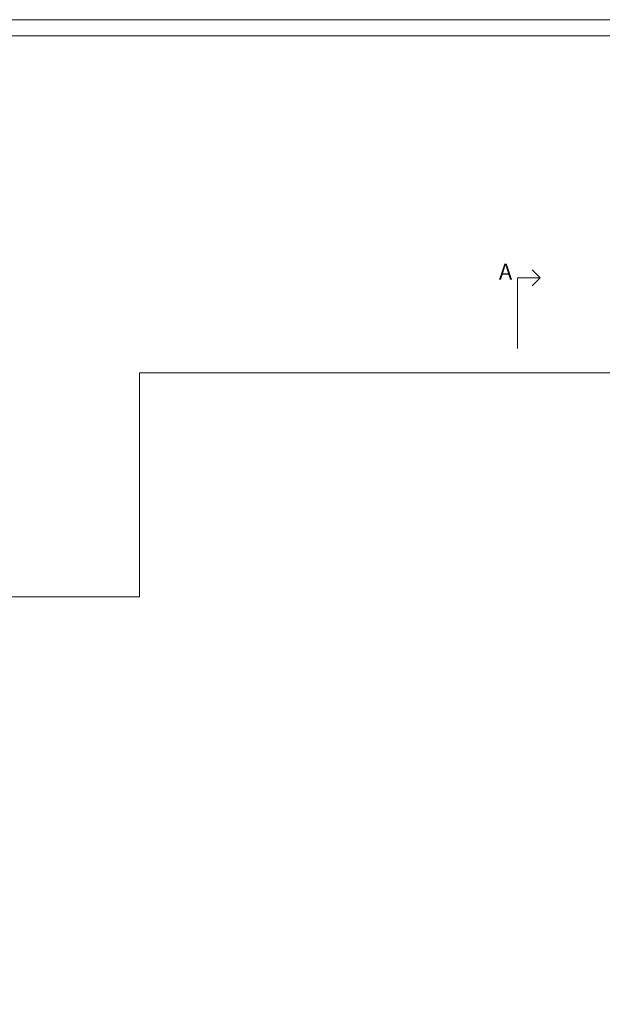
# Model space of a CAD drawing. Header units: millimetres. Extents: x -5207 to 173417, y -28809 to -6400.
# Tile 23 of 256: x -1081 to 732, y -25934 to -22869. Entities that reach past the tile are written whole.
import ezdxf

# ---------------------------------------------------------------- set-up
doc = ezdxf.new("R2010")
doc.units = ezdxf.units.MM
doc.layers.add('m_tabela', color=7, linetype='Continuous', lineweight=15)
doc.layers.add('mr_wym_białe', color=255, linetype='Continuous', lineweight=9)
doc.styles.get("Standard").update_dxf_attribs({"font": 'txt.shx'})

msp = doc.modelspace()

# ---------------------------------------------------------------- linework, layer by layer
at = {"layer": 'm_tabela', "color": 7}
for p, q in [((3202.9426, -22869.3601), (-5207.0574, -22869.3601)), ((3152.9426, -22919.3601), (-5157.0574, -22919.3601))]:
    msp.add_line(p, q, dxfattribs=at)
at = {"layer": 'mr_wym_białe', "color": 7}
for points in [[(538.4422, -23672.758), (513.6934, -23648.0092)], [(468.4422, -23892.7493), (468.4422, -23672.758), (538.4422, -23672.758)], [(538.4422, -23672.758), (513.6934, -23697.5067)]]:
    msp.add_lwpolyline(points, dxfattribs=at)
at = {"layer": 'mr_wym_białe', "color": 7, "ltscale": 2}
msp.add_lwpolyline([(-2650.8122, -27135.4052), (-1518.8122, -27135.4052), (-1518.8122, -27445.4052), (-1025.8122, -27445.4052), (-1025.8122, -27135.4052), (655.1878, -27135.4052), (655.1878, -27577.4052), (1821.1878, -27577.4052), (1821.1878, -26397.4052), (1935.1878, -26397.4052), (1935.1878, -25830.4052), (1823.1878, -25830.4052), (1823.1878, -24643.4052), (809.1878, -24643.4052), (809.1878, -23968.4052), (-708.8122, -23968.4052), (-708.8122, -24665.4052), (-1813.8122, -24665.4052), (-1813.8122, -23973.4052), (-3333.8122, -23973.4052), (-3333.8122, -24646.4052), (-4351.8122, -24646.4052), (-4351.8122, -25285.4052)], dxfattribs=at)

# ---------------------------------------------------------------- texts
at = {"layer": 'mr_wym_białe', "color": 7, "insert": (410.3874, -23628.6073), "char_height": 50, "attachment_point": 1}
msp.add_mtext_dynamic_manual_height_columns('A', width=67.047612, gutter_width=12.5, heights=[0], dxfattribs=at)

doc.saveas('drawing.dxf')
